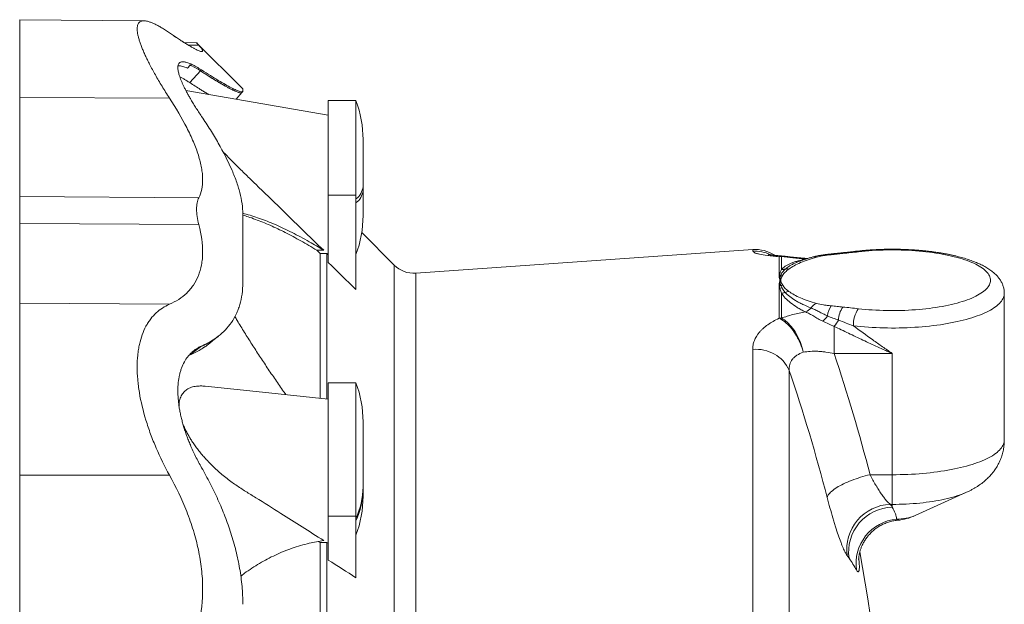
# Model space of a CAD drawing. Header units: millimetres. Extents: x 7 to 413, y 5 to 292.
# Tile 5 of 10: x 133 to 177, y 106 to 132. Entities that reach past the tile are written whole.
import ezdxf

# ---------------------------------------------------------------- set-up
doc = ezdxf.new("R2010")
doc.units = ezdxf.units.MM

msp = doc.modelspace()

# ---------------------------------------------------------------- linework, layer by layer
at = {"color": 7, "linetype": 'Continuous', "lineweight": 15}
for p, q in [((138.524, 132.115), (132.896, 132.164)), ((138.525, 132.115), (138.524, 132.115)), ((140.894, 131.125), (140.336, 131.13)), ((140.526, 131.013), (140.995, 131.009)), ((142.983, 129.034), (140.894, 131.124)), ((140.586, 129.319), (141.077, 129.846)), ((141.119, 129.892), (141.077, 129.846)), ((132.896, 128.655), (139.666, 128.623)), ((142.684, 128.569), (142.936, 128.871)), ((142.684, 128.569), (142.936, 128.871)), ((148.097, 128.508), (146.847, 128.508)), ((146.847, 128.508), (146.847, 124.242)), ((148.097, 128.508), (148.097, 124.242)), ((148.418, 126.744), (148.418, 124.617)), ((146.847, 124.242), (148.097, 124.242)), ((146.847, 124.242), (146.847, 121.193)), ((148.097, 124.242), (148.097, 119.969)), ((148.418, 124.438), (148.418, 124.617)), ((148.418, 123.315), (148.418, 124.438)), ((132.896, 124.182), (140.995, 124.117)), ((132.896, 122.949), (140.995, 122.903)), ((149.829, 121.076), (148.359, 122.546)), ((146.477, 121.601), (146.327, 121.747)), ((146.639, 121.745), (146.327, 121.747)), ((146.477, 121.601), (146.477, 115.057)), ((146.787, 121.601), (146.477, 121.601)), ((146.787, 121.601), (146.787, 115.025)), ((146.847, 121.543), (146.787, 121.601)), ((166.033, 121.778), (150.8, 120.713)), ((166.033, 121.698), (166.033, 121.778)), ((149.829, 121.076), (149.829, 62.41)), ((167.228, 120.612), (167.228, 121.456)), ((167.341, 121.46), (167.341, 120.88)), ((168.028, 121.198), (168.036, 121.202)), ((168.422, 121.349), (168.447, 121.351)), ((168.422, 121.349), (168.437, 121.347)), ((150.8, 120.713), (150.8, 62.773)), ((167.268, 120.426), (167.267, 120.427)), ((167.267, 120.352), (167.268, 120.353)), ((167.268, 120.426), (167.268, 120.427)), ((167.268, 120.352), (167.268, 120.353)), ((167.228, 118.674), (167.228, 120.145)), ((167.341, 119.807), (167.341, 118.678)), ((177.409, 113.167), (177.409, 119.797)), ((132.896, 119.362), (139.666, 119.305)), ((169.718, 117.083), (169.718, 118.309)), ((141.827, 117.826), (141.869, 117.858)), ((140.586, 117.014), (141.077, 117.387)), ((141.119, 117.419), (141.077, 117.388)), ((166.033, 61.708), (166.033, 117.262)), ((172.347, 117.083), (169.718, 117.083)), ((172.347, 117.083), (172.347, 111.603)), ((140.544, 116.994), (140.586, 117.014)), ((167.69, 116.318), (167.69, 62.818)), ((148.097, 115.76), (146.847, 115.76)), ((146.847, 115.76), (146.847, 109.736)), ((148.097, 115.76), (148.097, 109.736)), ((148.418, 113.995), (148.418, 111.056)), ((132.896, 111.585), (139.666, 111.589)), ((171.339, 111.603), (172.347, 111.603)), ((172.347, 111.603), (172.347, 110.265)), ((148.418, 110.945), (148.418, 111.056)), ((148.418, 110.635), (148.418, 110.945)), ((173.38, 109.758), (175.705, 110.814)), ((175.705, 110.814), (175.702, 110.813)), ((172.347, 110.265), (172.257, 110.265)), ((172.347, 110.265), (172.347, 110.139)), ((146.847, 109.736), (148.097, 109.736)), ((146.847, 109.736), (146.847, 107.75)), ((148.097, 109.736), (148.097, 106.952)), ((146.477, 108.542), (146.396, 108.593)), ((146.787, 108.543), (146.477, 108.542)), ((146.477, 108.542), (146.477, 94.555)), ((146.847, 108.506), (146.787, 108.543)), ((146.787, 108.543), (146.787, 94.417))]:
    msp.add_line(p, q, dxfattribs=at)
at = {"color": 7, "linetype": 'Continuous', "lineweight": 15, "flags": 128}
for points in [[(146.847, 127.849), (143.449, 128.436), (140.413, 128.961)], [(170.81, 119.105), (170.965, 119.088), (171.122, 119.073), (171.281, 119.06), (171.441, 119.049), (171.602, 119.039), (171.765, 119.032), (171.928, 119.026), (172.091, 119.022), (172.256, 119.02), (172.42, 119.02), (172.584, 119.022), (172.748, 119.025), (172.911, 119.031), (173.073, 119.038), (173.235, 119.048), (173.395, 119.059), (173.554, 119.072), (173.711, 119.086), (173.866, 119.103), (174.02, 119.121), (174.17, 119.141), (174.319, 119.163), (174.465, 119.186), (174.607, 119.211), (174.747, 119.238), (174.884, 119.266), (175.017, 119.296), (175.146, 119.327), (175.271, 119.36), (175.393, 119.394), (175.51, 119.429), (175.623, 119.466), (175.732, 119.504), (175.835, 119.544), (175.935, 119.584), (176.029, 119.626), (176.118, 119.668), (176.202, 119.712), (176.28, 119.756), (176.354, 119.802), (176.422, 119.848), (176.484, 119.895), (176.54, 119.943), (176.591, 119.991), (176.636, 120.04), (176.675, 120.089), (176.708, 120.139), (176.736, 120.189), (176.757, 120.239), (176.772, 120.29), (176.781, 120.34), (176.784, 120.391), (176.781, 120.442), (176.772, 120.492), (176.757, 120.543), (176.736, 120.593), (176.708, 120.643), (176.675, 120.693), (176.636, 120.742), (176.591, 120.791), (176.54, 120.839), (176.484, 120.887), (176.422, 120.934), (176.354, 120.98), (176.28, 121.026), (176.202, 121.07), (176.118, 121.114), (176.029, 121.156), (175.935, 121.198), (175.835, 121.238), (175.732, 121.278), (175.623, 121.316), (175.51, 121.353), (175.393, 121.388), (175.271, 121.422), (175.146, 121.455), (175.017, 121.486), (174.884, 121.516), (174.747, 121.544), (174.607, 121.571), (174.465, 121.596), (174.319, 121.619), (174.17, 121.641), (174.02, 121.661), (173.866, 121.679), (173.711, 121.696), (173.554, 121.711), (173.395, 121.723), (173.235, 121.735), (173.073, 121.744), (172.911, 121.751), (172.748, 121.757), (172.584, 121.76), (172.42, 121.762), (172.256, 121.762), (172.091, 121.76), (171.928, 121.756), (171.765, 121.75), (171.602, 121.743), (171.441, 121.733), (171.281, 121.722), (171.122, 121.709), (170.965, 121.694), (170.81, 121.677)], [(167.267, 120.352), (167.267, 120.352), (167.267, 120.352), (167.267, 120.352), (167.267, 120.352), (167.267, 120.352), (167.268, 120.352), (167.268, 120.352), (167.268, 120.352)], [(177.409, 119.797), (177.408, 119.77), (177.402, 119.715), (177.39, 119.661), (177.372, 119.607), (177.348, 119.554), (177.317, 119.5), (177.281, 119.447), (177.239, 119.394), (177.191, 119.342), (177.137, 119.291), (177.077, 119.24), (177.012, 119.189), (176.941, 119.14), (176.865, 119.091), (176.783, 119.043), (176.695, 118.996), (176.603, 118.95), (176.505, 118.905), (176.403, 118.861), (176.295, 118.818), (176.183, 118.776), (176.066, 118.735), (175.945, 118.696), (175.819, 118.658), (175.69, 118.622), (175.556, 118.587), (175.418, 118.553), (175.277, 118.521), (175.132, 118.49), (174.984, 118.461), (174.832, 118.434), (174.678, 118.408), (174.521, 118.384), (174.361, 118.361), (174.199, 118.341), (174.034, 118.322), (173.868, 118.305), (173.7, 118.289), (173.53, 118.276), (173.358, 118.264), (173.186, 118.254), (173.012, 118.246), (172.838, 118.24), (172.663, 118.235), (172.487, 118.233), (172.312, 118.232), (172.136, 118.234), (171.961, 118.237), (171.786, 118.242), (171.612, 118.249), (171.439, 118.258), (171.267, 118.268), (171.096, 118.281), (170.927, 118.295), (170.759, 118.311), (170.594, 118.329)], [(168.321, 117.138), (168.295, 117.233), (168.266, 117.328), (168.233, 117.422), (168.196, 117.516), (168.156, 117.608), (168.113, 117.699), (168.067, 117.788), (168.019, 117.875), (167.967, 117.96), (167.914, 118.042), (167.858, 118.12), (167.8, 118.195), (167.74, 118.267), (167.679, 118.334), (167.616, 118.397), (167.553, 118.456), (167.488, 118.51), (167.423, 118.559), (167.358, 118.603), (167.293, 118.641), (167.228, 118.674)], [(167.341, 118.678), (167.406, 118.64), (167.47, 118.596), (167.534, 118.547), (167.597, 118.492), (167.66, 118.433), (167.72, 118.369), (167.78, 118.3), (167.838, 118.227), (167.893, 118.15), (167.947, 118.069), (167.998, 117.986), (168.047, 117.899), (168.092, 117.809), (168.135, 117.717), (168.175, 117.623), (168.211, 117.528), (168.244, 117.431), (168.274, 117.334), (168.299, 117.236), (168.321, 117.138)], [(146.847, 115.016), (143.873, 115.33), (141.288, 115.603)], [(172.347, 111.603), (172.521, 111.604), (172.696, 111.607), (172.87, 111.611), (173.044, 111.618), (173.216, 111.626), (173.388, 111.636), (173.558, 111.648), (173.727, 111.662), (173.894, 111.678), (174.06, 111.695), (174.223, 111.714), (174.384, 111.735), (174.543, 111.758), (174.699, 111.782), (174.853, 111.808), (175.003, 111.836), (175.15, 111.865), (175.294, 111.895), (175.434, 111.928), (175.571, 111.961), (175.704, 111.996), (175.833, 112.033), (175.957, 112.071), (176.078, 112.11), (176.193, 112.15), (176.305, 112.192), (176.411, 112.235), (176.513, 112.279), (176.61, 112.324), (176.702, 112.37), (176.788, 112.417), (176.869, 112.464), (176.945, 112.513), (177.015, 112.562), (177.08, 112.613), (177.139, 112.663), (177.193, 112.715), (177.24, 112.767), (177.282, 112.819), (177.318, 112.872), (177.348, 112.925), (177.372, 112.979), (177.39, 113.033), (177.402, 113.086), (177.408, 113.14), (177.409, 113.167)], [(169.403, 110.576), (169.414, 110.613), (169.431, 110.651), (169.453, 110.689), (169.482, 110.729), (169.516, 110.77), (169.556, 110.811), (169.601, 110.853), (169.652, 110.895), (169.708, 110.937), (169.769, 110.98), (169.834, 111.022), (169.905, 111.065), (169.979, 111.107), (170.058, 111.149), (170.141, 111.19), (170.227, 111.231), (170.317, 111.27), (170.41, 111.309), (170.506, 111.348), (170.604, 111.384), (170.705, 111.42), (170.808, 111.455), (170.912, 111.488), (171.017, 111.519), (171.124, 111.549), (171.231, 111.577), (171.339, 111.603)], [(175.702, 110.813), (175.697, 110.81), (175.605, 110.77), (175.509, 110.732), (175.408, 110.695), (175.302, 110.659), (175.191, 110.624), (175.077, 110.59), (174.958, 110.558), (174.835, 110.528), (174.709, 110.499), (174.579, 110.471), (174.446, 110.445), (174.309, 110.421), (174.17, 110.398), (174.028, 110.377), (173.883, 110.358), (173.736, 110.34), (173.587, 110.325), (173.436, 110.311), (173.284, 110.299), (173.13, 110.288), (172.974, 110.28), (172.818, 110.273), (172.662, 110.268), (172.504, 110.266), (172.347, 110.265)], [(172.538, 109.594), (172.551, 109.573), (172.563, 109.558), (172.574, 109.549), (172.583, 109.546), (172.585, 109.546)], [(170.83, 107.862), (170.832, 107.838), (170.84, 107.759), (170.846, 107.684), (170.851, 107.614), (170.854, 107.55), (170.856, 107.492), (170.857, 107.439), (170.856, 107.391), (170.854, 107.349), (170.851, 107.313), (170.846, 107.283), (170.84, 107.259), (170.832, 107.24), (170.823, 107.227), (170.813, 107.221), (170.802, 107.22), (170.789, 107.225), (170.775, 107.236), (170.76, 107.252), (170.744, 107.275), (170.726, 107.304)]]:
    msp.add_lwpolyline(points, dxfattribs=at)
at = {"color": 7, "linetype": 'Continuous', "lineweight": 15}
for centre, radius, start, end in [((143.418, 126.744), 5, 0, 20.663), ((147.68, 124.685), 0.741, 304.1836, 354.741), ((147.68, 124.506), 0.741, 304.1832, 354.7411), ((143.418, 123.315), 5, 339.337, 0), ((166.147, 120.157), 1.625, 56.9648, 94), ((166.147, 120.073), 1.629, 64.7209, 93.993), ((169.523, 121.499), 0.0755, 39.3451, 92.1016), ((170.048, 121.543), 0.085, 42.9018, 93.1523), ((170.745, 121.612), 0.0919, 45.1475, 93.7482), ((150.713, 121.959), 1.25, 225, 274), ((167.407, 120.783), 0.697, 86.1036, 104.8904), ((167.341, 119.813), 1.647, 89.9993, 93.9458), ((167.471, 120.82), 0.654, 82.4145, 101.4834), ((167.341, 119.857), 1.625, 82.3672, 86.0063), ((168.827, 121.178), 0.275, 69.6011, 104.6132), ((167.374, 121.486), 0.607, 266.8633, 282.3439), ((167.595, 120.361), 0.54, 82.3672, 99.7293), ((167.341, 118.92), 1.695, 93.1247, 93.8304), ((167.221, 121.262), 0.649, 272.4564, 277.2517), ((167.267, 120.427), 0.000262, 265.8424, 282.5657), ((167.3, 119.773), 0.655, 88.9913, 92.8119), ((167.3, 119.774), 0.653, 88.9936, 92.8176), ((167.323, 119.698), 0.657, 91.0142, 94.8308), ((167.323, 119.698), 0.657, 91.004, 94.812), ((167.354, 119.992), 0.627, 86.4816, 94.6818), ((167.342, 118.408), 1.74, 93.0827, 93.7703), ((167.204, 120.807), 0.662, 273.8619, 278.5727), ((167.432, 119.521), 0.643, 93.5154, 101.5805), ((167.289, 120.469), 0.665, 274.4646, 288.8593), ((167.747, 119.287), 0.605, 97.6307, 113.7336), ((169.125, 118.848), 0.537, 112.0522, 147.3774), ((168.183, 119.56), 0.647, 291.684, 319.2345), ((170.338, 118.706), 0.923, 145.0515, 175.521), ((170.966, 118.569), 1.052, 144.4116, 178.9902), ((171.815, 118.406), 1.224, 145.205, 183.6108), ((167.341, 116.863), 1.815, 89.9982, 93.5782), ((168.122, 119.717), 1.6, 312.6468, 324.0677), ((167.97, 119.753), 2.267, 320.45, 329.0599), ((166.201, 115.632), 1.639, 24.7515, 95.8883), ((88.194, 89.992), 85.908, 14.57006, 18.38226), ((88.008, 89.42), 84.099, 14.57031, 18.65336), ((143.418, 113.995), 5, 0, 20.663), ((145.046, 111.065), 3.372, 334.7712, 359.8315), ((145.046, 110.955), 3.372, 334.7712, 359.8315), ((143.418, 110.635), 5, 339.337, 0), ((172.316, 108.232), 2.033, 91.663, 187.7913), ((172.401, 108.109), 2.031, 91.5435, 187.7907), ((166.436, 106.031), 7.198, 34.7972, 36.0234), ((172.723, 107.585), 2.017, 95.2759, 188.0292), ((172.5, 112.028), 2.434, 270.8916, 291.1933), ((172.347, 112.035), 2.5, 275.459, 294.4126), ((80.199, 91.743), 92.148, 341.70633, 10.23918), ((164.607, 103.816), 7.041, 34.7969, 36.0238)]:
    msp.add_arc(centre, radius, start, end, dxfattribs=at)
for points, knots in [([(132.896, 128.655), (132.896, 128.75), (132.896, 128.942), (132.896, 129.221), (132.896, 129.495), (132.896, 129.761), (132.896, 130.018), (132.896, 130.263), (132.896, 130.497), (132.896, 130.719), (132.896, 130.93), (132.896, 131.128), (132.896, 131.312), (132.896, 131.48), (132.896, 131.631), (132.896, 131.764), (132.896, 131.878), (132.896, 131.974), (132.896, 132.05), (132.896, 132.108), (132.896, 132.145), (132.896, 132.164), (132.896, 132.162), (132.896, 132.161)], [0, 0, 0, 0, 0.044651, 0.089994, 0.135997, 0.182623, 0.229832, 0.276722, 0.324085, 0.371874, 0.420038, 0.469514, 0.519263, 0.569225, 0.619336, 0.669531, 0.719746, 0.769914, 0.819972, 0.869855, 0.9195, 0.968846, 1, 1, 1, 1]), ([(139.666, 131.571), (139.604, 131.612), (139.481, 131.695), (139.307, 131.803), (139.142, 131.897), (138.988, 131.976), (138.846, 132.038), (138.727, 132.079), (138.629, 132.103), (138.548, 132.115), (138.476, 132.116), (138.41, 132.106), (138.353, 132.084), (138.304, 132.051), (138.265, 132.005), (138.234, 131.945), (138.213, 131.867), (138.205, 131.77), (138.21, 131.659), (138.227, 131.532), (138.258, 131.392), (138.3, 131.241), (138.353, 131.081), (138.417, 130.914), (138.49, 130.736), (138.573, 130.549), (138.666, 130.354), (138.772, 130.142), (138.893, 129.914), (139.029, 129.669), (139.175, 129.416), (139.33, 129.156), (139.493, 128.893), (139.609, 128.713), (139.666, 128.623)], [0, 0, 0, 0, 0.035786, 0.071679, 0.107614, 0.143533, 0.17939, 0.215151, 0.241748, 0.268372, 0.294994, 0.321588, 0.349191, 0.376829, 0.404465, 0.432066, 0.463555, 0.495156, 0.526815, 0.558476, 0.590081, 0.621573, 0.651161, 0.680827, 0.710538, 0.740256, 0.769938, 0.799539, 0.832872, 0.866282, 0.899741, 0.933211, 0.966648, 1, 1, 1, 1]), ([(140.995, 131.009), (141.02, 130.981), (141.068, 130.925), (141.12, 130.857), (141.152, 130.806), (141.167, 130.77), (141.17, 130.745), (141.162, 130.729), (141.141, 130.721), (141.104, 130.724), (141.045, 130.74), (140.969, 130.771), (140.876, 130.816), (140.765, 130.874), (140.641, 130.944), (140.505, 131.024), (140.361, 131.113), (140.204, 131.213), (140.035, 131.322), (139.856, 131.441), (139.73, 131.527), (139.666, 131.571)], [0, 0, 0, 0, 0.055385, 0.110811, 0.166192, 0.208976, 0.251803, 0.294629, 0.337414, 0.392799, 0.448229, 0.503619, 0.560507, 0.617436, 0.674331, 0.728172, 0.782042, 0.835888, 0.890583, 0.945301, 1, 1, 1, 1]), ([(140.336, 131.13), (140.292, 131.157), (140.196, 131.218), (140.035, 131.323), (139.856, 131.441), (139.73, 131.527), (139.666, 131.571)], [0, 0, 0, 0, 0.218494, 0.478953, 0.739519, 1, 1, 1, 1]), ([(140.995, 131.009), (140.983, 131.022), (140.959, 131.05), (140.932, 131.08), (140.911, 131.104), (140.898, 131.119), (140.893, 131.125), (140.894, 131.124), (140.894, 131.124)], [0, 0, 0, 0, 0.188685, 0.377508, 0.566184, 0.760341, 0.954659, 1, 1, 1, 1]), ([(140.047, 130.002), (140.047, 130.052), (140.054, 130.095), (140.079, 130.166), (140.098, 130.194), (140.135, 130.226), (140.149, 130.235), (140.18, 130.249), (140.197, 130.254), (140.251, 130.265), (140.293, 130.265), (140.387, 130.252), (140.439, 130.239), (140.525, 130.21), (140.554, 130.198), (140.616, 130.173), (140.648, 130.159), (140.812, 130.08), (140.959, 129.996), (141.119, 129.892)], [0, 0, 0, 0, 0.125, 0.125, 0.25, 0.25, 0.3125, 0.3125, 0.375, 0.375, 0.5, 0.5, 0.625, 0.625, 0.6875, 0.6875, 0.75, 0.75, 1, 1, 1, 1]), ([(140.047, 130.002), (140.048, 129.978), (140.05, 129.93), (140.063, 129.846), (140.083, 129.754), (140.112, 129.653), (140.149, 129.543), (140.194, 129.426), (140.247, 129.303), (140.305, 129.176), (140.371, 129.041), (140.444, 128.9), (140.524, 128.753), (140.617, 128.59), (140.724, 128.408), (140.847, 128.208), (140.979, 128.003), (141.072, 127.863), (141.119, 127.792)], [0, 0, 0, 0, 0.057943, 0.115934, 0.173884, 0.233481, 0.293126, 0.352728, 0.410626, 0.468563, 0.526465, 0.585667, 0.644906, 0.704113, 0.777663, 0.851218, 0.925607, 1, 1, 1, 1]), ([(140.054, 130.077), (140.069, 130.079), (140.104, 130.083), (140.173, 130.077), (140.26, 130.058), (140.363, 130.024), (140.44, 129.99), (140.478, 129.973)], [0, 0, 0, 0, 0.150058, 0.331246, 0.554546, 0.777612, 1, 1, 1, 1]), ([(140.597, 130.117), (140.596, 130.114), (140.593, 130.106), (140.581, 130.086), (140.561, 130.062), (140.526, 130.023), (140.498, 129.994), (140.478, 129.973)], [0, 0, 0, 0, 0.0548227, 0.2040579, 0.3831113, 0.5629458, 1, 1, 1, 1]), ([(141.077, 129.846), (140.936, 129.937), (140.787, 130.025), (140.654, 130.09), (140.624, 130.104), (140.611, 130.111), (140.597, 130.117)], [0.7236659, 0.7236659, 0.7236659, 0.7236659, 0.9436659, 0.9736659, 0.9736659, 1, 1, 1, 1]), ([(140.139, 129.577), (140.155, 129.569), (140.21, 129.544), (140.314, 129.486), (140.446, 129.408), (140.539, 129.348), (140.586, 129.319)], [0, 0, 0, 0, 0.126791, 0.415711, 0.707838, 1, 1, 1, 1]), ([(142.933, 128.873), (142.93, 128.87), (142.924, 128.863), (142.904, 128.859), (142.872, 128.859), (142.826, 128.868), (142.763, 128.888), (142.687, 128.917), (142.599, 128.956), (142.5, 129.003), (142.389, 129.06), (142.267, 129.124), (142.133, 129.199), (141.984, 129.284), (141.822, 129.38), (141.65, 129.484), (141.468, 129.597), (141.277, 129.717), (141.143, 129.803), (141.077, 129.846)], [0, 0, 0, 0, 0.030639, 0.078158, 0.125677, 0.185856, 0.246034, 0.306667, 0.3673, 0.427464, 0.487629, 0.548148, 0.608667, 0.673524, 0.738405, 0.803266, 0.868836, 0.934425, 1, 1, 1, 1]), ([(141.077, 129.846), (141.145, 129.802), (141.281, 129.714), (141.476, 129.592), (141.662, 129.476), (141.839, 129.37), (142.004, 129.272), (142.156, 129.185), (142.296, 129.108), (142.424, 129.04), (142.541, 128.982), (142.645, 128.934), (142.735, 128.897), (142.81, 128.871), (142.869, 128.857), (142.911, 128.857), (142.934, 128.863), (142.937, 128.874), (142.937, 128.876)], [0, 0, 0, 0, 0.065941, 0.131816, 0.197704, 0.263645, 0.32943, 0.393749, 0.457866, 0.521879, 0.585889, 0.651323, 0.717016, 0.783123, 0.84928, 0.915282, 0.98129, 1, 1, 1, 1]), ([(141.119, 129.892), (141.256, 129.803), (141.389, 129.718), (141.642, 129.56), (141.762, 129.487), (142.104, 129.282), (142.302, 129.172), (142.548, 129.045), (142.622, 129.01), (142.718, 128.968), (142.748, 128.956), (142.802, 128.935), (142.827, 128.927), (142.938, 128.895), (142.983, 128.901), (142.983, 128.941)], [0, 0, 0, 0, 0.125, 0.125, 0.25, 0.25, 0.5, 0.5, 0.625, 0.625, 0.6875, 0.6875, 0.75, 0.75, 1, 1, 1, 1]), ([(140.586, 129.319), (140.668, 129.266), (140.831, 129.161), (141.038, 129.029), (141.212, 128.921), (141.338, 128.844), (141.41, 128.8), (141.437, 128.784)], [0, 0, 0, 0, 0.2671695, 0.5343221, 0.7133601, 0.8924298, 1, 1, 1, 1]), ([(132.896, 124.182), (132.896, 124.408), (132.896, 124.677), (132.896, 125.293), (132.896, 125.64), (132.896, 126.403), (132.896, 126.818), (132.896, 127.702), (132.896, 128.17), (132.896, 128.655)], [0, 0, 0, 0, 0.25, 0.25, 0.5, 0.5, 0.75, 0.75, 1, 1, 1, 1]), ([(142.933, 128.872), (142.941, 128.88), (142.955, 128.896), (142.97, 128.912), (142.977, 128.92)], [0, 0, 0, 0, 0.49981, 1, 1, 1, 1]), ([(142.937, 128.876), (142.943, 128.883), (142.957, 128.897), (142.97, 128.912), (142.977, 128.92)], [0, 0, 0, 0, 0.4510972, 1, 1, 1, 1]), ([(142.983, 129.033), (142.983, 129.033), (142.983, 129.034), (142.983, 129.02), (142.983, 128.991), (142.983, 128.958), (142.983, 128.941)], [0, 0, 0, 0, 0.1190478, 0.4128092, 0.706481, 1, 1, 1, 1]), ([(140.995, 124.117), (141.113, 124.354), (141.172, 124.634), (141.167, 125.038), (141.162, 125.122), (141.145, 125.295), (141.132, 125.384), (141.083, 125.657), (141.035, 125.846), (140.912, 126.237), (140.836, 126.439), (140.704, 126.751), (140.656, 126.857), (140.556, 127.072), (140.503, 127.179), (140.224, 127.722), (139.961, 128.168), (139.666, 128.623)], [0, 0, 0, 0, 0.25, 0.25, 0.3125, 0.3125, 0.375, 0.375, 0.5, 0.5, 0.625, 0.625, 0.6875, 0.6875, 0.75, 0.75, 1, 1, 1, 1]), ([(141.119, 127.792), (141.256, 127.588), (141.389, 127.385), (141.642, 126.981), (141.762, 126.781), (142.104, 126.184), (142.302, 125.799), (142.548, 125.24), (142.622, 125.057), (142.718, 124.788), (142.748, 124.699), (142.802, 124.523), (142.827, 124.435), (142.938, 124.005), (142.983, 123.685), (142.983, 123.389)], [0, 0, 0, 0, 0.125, 0.125, 0.25, 0.25, 0.5, 0.5, 0.625, 0.625, 0.6875, 0.6875, 0.75, 0.75, 1, 1, 1, 1]), ([(146.639, 121.745), (145.994, 122.372), (144.971, 123.365), (143.873, 124.433), (143.345, 124.945), (143.118, 125.164), (142.892, 125.384), (142.666, 125.606), (142.439, 125.834), (142.245, 126.033), (142.128, 126.158), (142.086, 126.202)], [0, 0, 0, 0, 0.424407, 0.672476, 0.722125, 0.7718, 0.821457, 0.871074, 0.920674, 0.97158, 1, 1, 1, 1]), ([(132.896, 124.182), (132.896, 124.043), (132.896, 123.868), (132.896, 123.452), (132.896, 123.212), (132.896, 122.949)], [0, 0, 0, 0, 0.5, 0.5, 1, 1, 1, 1]), ([(140.995, 122.903), (140.962, 123.033), (140.936, 123.156), (140.902, 123.389), (140.893, 123.499), (140.893, 123.653), (140.895, 123.703), (140.904, 123.798), (140.91, 123.843), (140.936, 123.972), (140.962, 124.049), (140.995, 124.117)], [0, 0, 0, 0, 0.25, 0.25, 0.5, 0.5, 0.625, 0.625, 0.75, 0.75, 1, 1, 1, 1]), ([(142.982, 123.416), (143.008, 123.411), (143.143, 123.379), (143.395, 123.304), (143.738, 123.192), (144.092, 123.059), (144.456, 122.908), (144.829, 122.738), (145.209, 122.552), (145.595, 122.351), (145.962, 122.147), (146.31, 121.945), (146.529, 121.812), (146.639, 121.745)], [0, 0, 0, 0, 0.022946, 0.122521, 0.222074, 0.321543, 0.423703, 0.525937, 0.6282, 0.730443, 0.832612, 0.916282, 1, 1, 1, 1]), ([(146.327, 121.747), (146.206, 121.82), (145.964, 121.967), (145.606, 122.173), (145.252, 122.368), (144.903, 122.55), (144.559, 122.719), (144.22, 122.875), (143.885, 123.017), (143.551, 123.147), (143.25, 123.253), (143.061, 123.309), (142.983, 123.332)], [0, 0, 0, 0, 0.102051, 0.204138, 0.306223, 0.408271, 0.510349, 0.612468, 0.714584, 0.816658, 0.924188, 1, 1, 1, 1]), ([(132.896, 122.949), (132.896, 122.519), (132.896, 122.111), (132.896, 121.36), (132.896, 121.016), (132.896, 120.404), (132.896, 120.137), (132.896, 119.686), (132.896, 119.502), (132.896, 119.362)], [0, 0, 0, 0, 0.25, 0.25, 0.5, 0.5, 0.75, 0.75, 1, 1, 1, 1]), ([(140.995, 122.903), (141.113, 122.449), (141.172, 122.028), (141.167, 121.542), (141.162, 121.447), (141.145, 121.261), (141.132, 121.17), (141.083, 120.907), (141.035, 120.744), (140.912, 120.44), (140.836, 120.3), (140.704, 120.105), (140.656, 120.043), (140.556, 119.924), (140.503, 119.868), (140.224, 119.601), (139.961, 119.434), (139.666, 119.305)], [0, 0, 0, 0, 0.25, 0.25, 0.3125, 0.3125, 0.375, 0.375, 0.5, 0.5, 0.625, 0.625, 0.6875, 0.6875, 0.75, 0.75, 1, 1, 1, 1]), ([(167.228, 121.456), (167.131, 121.464), (167.041, 121.472), (166.912, 121.486), (166.87, 121.49), (166.79, 121.5), (166.75, 121.505), (166.563, 121.53), (166.438, 121.551), (166.312, 121.578), (166.288, 121.584), (166.244, 121.595), (166.223, 121.6), (166.165, 121.617), (166.134, 121.627), (166.058, 121.659), (166.033, 121.679), (166.033, 121.698)], [0, 0, 0, 0, 0.125, 0.125, 0.1875, 0.1875, 0.25, 0.25, 0.5, 0.5, 0.5625, 0.5625, 0.625, 0.625, 0.75, 0.75, 1, 1, 1, 1]), ([(167.454, 121.478), (167.426, 121.48), (167.369, 121.484), (167.288, 121.491), (167.21, 121.498), (167.138, 121.506), (167.07, 121.513), (167.009, 121.52), (166.953, 121.528), (166.903, 121.535), (166.86, 121.541), (166.822, 121.547), (166.792, 121.553), (166.769, 121.557), (166.753, 121.561), (166.742, 121.563), (166.737, 121.564), (166.736, 121.564), (166.736, 121.565)], [0, 0, 0, 0, 0.070343, 0.143456, 0.215997, 0.28784, 0.358845, 0.42885, 0.497676, 0.565118, 0.630958, 0.694959, 0.756876, 0.816474, 0.867705, 0.916487, 0.962806, 1, 1, 1, 1]), ([(169.52, 121.575), (169.489, 121.572), (169.419, 121.565), (169.318, 121.552), (169.213, 121.538), (169.114, 121.522), (169.015, 121.504), (168.92, 121.484), (168.834, 121.464), (168.781, 121.45), (168.759, 121.444)], [0, 0, 0, 0, 0.1159241, 0.2564821, 0.3795729, 0.512595, 0.640864, 0.7711033, 0.90347, 1, 1, 1, 1]), ([(169.581, 121.547), (169.521, 121.541), (169.461, 121.535), (169.345, 121.52), (169.288, 121.512), (169.178, 121.494), (169.125, 121.483), (169.021, 121.461), (168.971, 121.449), (168.923, 121.436)], [0, 0, 0, 0, 0.25, 0.25, 0.5, 0.5, 0.75, 0.75, 1, 1, 1, 1]), ([(170.044, 121.628), (170.024, 121.626), (169.929, 121.616), (169.755, 121.598), (169.599, 121.583), (169.52, 121.575)], [0, 0, 0, 0, 0.111303, 0.547963, 1, 1, 1, 1]), ([(170.111, 121.601), (170.023, 121.591), (169.935, 121.582), (169.758, 121.564), (169.67, 121.556), (169.581, 121.547)], [0, 0, 0, 0, 0.5, 0.5, 1, 1, 1, 1]), ([(170.739, 121.704), (170.671, 121.696), (170.507, 121.678), (170.275, 121.653), (170.111, 121.635), (170.044, 121.628)], [0, 0, 0, 0, 0.295469, 0.710701, 1, 1, 1, 1]), ([(177.409, 119.796), (177.409, 119.802), (177.41, 119.834), (177.406, 119.89), (177.397, 119.965), (177.382, 120.038), (177.362, 120.111), (177.337, 120.183), (177.308, 120.253), (177.273, 120.323), (177.233, 120.391), (177.188, 120.458), (177.138, 120.523), (177.082, 120.588), (177.02, 120.653), (176.952, 120.716), (176.878, 120.778), (176.798, 120.84), (176.711, 120.9), (176.619, 120.958), (176.522, 121.014), (176.42, 121.068), (176.313, 121.12), (176.203, 121.169), (176.09, 121.216), (175.974, 121.261), (175.854, 121.304), (175.731, 121.344), (175.606, 121.383), (175.477, 121.42), (175.346, 121.455), (175.212, 121.488), (175.075, 121.52), (174.936, 121.55), (174.794, 121.578), (174.651, 121.604), (174.504, 121.629), (174.356, 121.652), (174.206, 121.673), (174.054, 121.693), (173.901, 121.71), (173.746, 121.726), (173.589, 121.741), (173.431, 121.753), (173.273, 121.764), (173.113, 121.773), (172.953, 121.781), (172.791, 121.787), (172.63, 121.791), (172.468, 121.793), (172.306, 121.793), (172.144, 121.792), (171.983, 121.789), (171.822, 121.784), (171.661, 121.777), (171.501, 121.769), (171.342, 121.759), (171.184, 121.747), (171.027, 121.734), (170.878, 121.719), (170.783, 121.709), (170.739, 121.704)], [0, 0, 0, 0, 0.003089, 0.016194, 0.029285, 0.042414, 0.055638, 0.069016, 0.082612, 0.096492, 0.110726, 0.125387, 0.140547, 0.156276, 0.172629, 0.189637, 0.207293, 0.225541, 0.244273, 0.263347, 0.282613, 0.301931, 0.32119, 0.340338, 0.359351, 0.378224, 0.396957, 0.415561, 0.434043, 0.452417, 0.470693, 0.488881, 0.50699, 0.52503, 0.543008, 0.56093, 0.578804, 0.596634, 0.614427, 0.632185, 0.649914, 0.667616, 0.685296, 0.702956, 0.7206, 0.73823, 0.755848, 0.773457, 0.791059, 0.808656, 0.826251, 0.843845, 0.861441, 0.87904, 0.896644, 0.914256, 0.931877, 0.94951, 0.967159, 0.984824, 1, 1, 1, 1]), ([(168.422, 121.349), (168.222, 121.362), (168.033, 121.379), (167.672, 121.417), (167.502, 121.438), (167.341, 121.46)], [0, 0, 0, 0, 0.5, 0.5, 1, 1, 1, 1]), ([(167.341, 120.88), (167.384, 120.93), (167.439, 120.978), (167.573, 121.067), (167.652, 121.109), (167.789, 121.167), (167.838, 121.186), (167.941, 121.223), (167.994, 121.24), (168.164, 121.29), (168.288, 121.321), (168.422, 121.349)], [0, 0, 0, 0, 0.25, 0.25, 0.5, 0.5, 0.625, 0.625, 0.75, 0.75, 1, 1, 1, 1]), ([(167.504, 120.893), (167.529, 120.915), (167.58, 120.958), (167.676, 121.024), (167.793, 121.092), (167.913, 121.152), (167.997, 121.186), (168.028, 121.198)], [0, 0, 0, 0, 0.193734, 0.387948, 0.624459, 0.861192, 1, 1, 1, 1]), ([(168.518, 121.374), (168.494, 121.375), (168.429, 121.38), (168.327, 121.387), (168.21, 121.397), (168.096, 121.407), (167.985, 121.418), (167.877, 121.429), (167.773, 121.441), (167.674, 121.453), (167.602, 121.462), (167.564, 121.467), (167.557, 121.468)], [0, 0, 0, 0, 0.068041, 0.181881, 0.296523, 0.410844, 0.524816, 0.638312, 0.751206, 0.863371, 0.974679, 1, 1, 1, 1]), ([(168.923, 121.436), (168.651, 121.361), (168.41, 121.279), (168.095, 121.143), (167.997, 121.096), (167.819, 120.998), (167.738, 120.948), (167.667, 120.896)], [0, 0, 0, 0, 0.5, 0.5, 0.75, 0.75, 1, 1, 1, 1]), ([(168.758, 121.444), (168.714, 121.432), (168.625, 121.407), (168.496, 121.368), (168.368, 121.326), (168.244, 121.283), (168.133, 121.242), (168.065, 121.214), (168.036, 121.203)], [0, 0, 0, 0, 0.169399, 0.342997, 0.517161, 0.692046, 0.86781, 1, 1, 1, 1]), ([(167.248, 120.613), (167.253, 120.66), (167.264, 120.706), (167.295, 120.795), (167.316, 120.839), (167.341, 120.88)], [0, 0, 0, 0, 0.5, 0.5, 1, 1, 1, 1]), ([(167.303, 120.618), (167.321, 120.666), (167.348, 120.713), (167.415, 120.805), (167.456, 120.85), (167.504, 120.893)], [0, 0, 0, 0, 0.5, 0.5, 1, 1, 1, 1]), ([(167.667, 120.896), (167.606, 120.851), (167.552, 120.806), (167.461, 120.713), (167.423, 120.666), (167.392, 120.618)], [0, 0, 0, 0, 0.5, 0.5, 1, 1, 1, 1]), ([(141.119, 117.419), (141.256, 117.48), (141.389, 117.547), (141.642, 117.694), (141.762, 117.775), (142.104, 118.042), (142.302, 118.248), (142.548, 118.602), (142.622, 118.728), (142.718, 118.93), (142.748, 118.999), (142.802, 119.141), (142.827, 119.215), (142.938, 119.594), (142.983, 119.925), (142.983, 120.284)], [0, 0, 0, 0, 0.125, 0.125, 0.25, 0.25, 0.5, 0.5, 0.625, 0.625, 0.6875, 0.6875, 0.75, 0.75, 1, 1, 1, 1]), ([(167.267, 120.427), (167.263, 120.443), (167.259, 120.458), (167.253, 120.49), (167.25, 120.505), (167.245, 120.552), (167.245, 120.583), (167.248, 120.613)], [0, 0, 0, 0, 0.25, 0.25, 0.5, 0.5, 1, 1, 1, 1]), ([(167.248, 120.146), (167.245, 120.181), (167.245, 120.216), (167.25, 120.267), (167.253, 120.285), (167.259, 120.319), (167.263, 120.335), (167.267, 120.352)], [0, 0, 0, 0, 0.5, 0.5, 0.75, 0.75, 1, 1, 1, 1]), ([(167.268, 120.427), (167.268, 120.459), (167.27, 120.491), (167.281, 120.555), (167.29, 120.586), (167.303, 120.618)], [0, 0, 0, 0, 0.5, 0.5, 1, 1, 1, 1]), ([(167.303, 120.152), (167.29, 120.185), (167.281, 120.219), (167.27, 120.286), (167.268, 120.319), (167.268, 120.352)], [0, 0, 0, 0, 0.5, 0.5, 1, 1, 1, 1]), ([(167.392, 120.618), (167.372, 120.587), (167.355, 120.555), (167.328, 120.492), (167.317, 120.46), (167.311, 120.428)], [0, 0, 0, 0, 0.5, 0.5, 1, 1, 1, 1]), ([(167.311, 120.355), (167.317, 120.322), (167.328, 120.29), (167.355, 120.227), (167.372, 120.195), (167.392, 120.164)], [0, 0, 0, 0, 0.5, 0.5, 1, 1, 1, 1]), ([(167.341, 119.807), (167.316, 119.866), (167.295, 119.923), (167.264, 120.036), (167.253, 120.091), (167.248, 120.146)], [0, 0, 0, 0, 0.5, 0.5, 1, 1, 1, 1]), ([(168.422, 118.959), (168.355, 118.992), (168.29, 119.025), (168.166, 119.093), (168.107, 119.127), (167.938, 119.23), (167.836, 119.301), (167.655, 119.443), (167.575, 119.516), (167.439, 119.662), (167.384, 119.734), (167.341, 119.807)], [0, 0, 0, 0, 0.125, 0.125, 0.25, 0.25, 0.5, 0.5, 0.75, 0.75, 1, 1, 1, 1]), ([(168.673, 119.138), (168.538, 119.19), (168.412, 119.244), (168.236, 119.329), (168.18, 119.357), (168.072, 119.415), (168.02, 119.445), (167.774, 119.593), (167.619, 119.715), (167.504, 119.84)], [0, 0, 0, 0, 0.25, 0.25, 0.375, 0.375, 0.5, 0.5, 1, 1, 1, 1]), ([(167.667, 119.886), (167.809, 119.782), (167.986, 119.686), (168.301, 119.55), (168.414, 119.507), (168.658, 119.423), (168.787, 119.384), (168.923, 119.346)], [0, 0, 0, 0, 0.5, 0.5, 0.75, 0.75, 1, 1, 1, 1]), ([(132.896, 111.585), (132.896, 111.985), (132.896, 112.398), (132.896, 113.238), (132.896, 113.664), (132.896, 114.51), (132.896, 114.93), (132.896, 115.74), (132.896, 116.131), (132.896, 116.864), (132.896, 117.206), (132.896, 117.827), (132.896, 118.105), (132.896, 118.589), (132.896, 118.794), (132.896, 119.132), (132.896, 119.264), (132.896, 119.362)], [0, 0, 0, 0, 0.125, 0.125, 0.25, 0.25, 0.375, 0.375, 0.5, 0.5, 0.625, 0.625, 0.75, 0.75, 0.875, 0.875, 1, 1, 1, 1]), ([(139.666, 119.305), (139.446, 119.209), (139.246, 119.08), (138.979, 118.834), (138.896, 118.743), (138.779, 118.591), (138.742, 118.538), (138.67, 118.427), (138.636, 118.37), (138.476, 118.072), (138.377, 117.8), (138.293, 117.417), (138.278, 117.338), (138.252, 117.175), (138.241, 117.091), (138.215, 116.834), (138.207, 116.657), (138.206, 116.292), (138.215, 116.104), (138.24, 115.814), (138.25, 115.715), (138.276, 115.516), (138.29, 115.415), (138.375, 114.904), (138.475, 114.49), (138.635, 113.965), (138.669, 113.86), (138.74, 113.649), (138.777, 113.542), (138.894, 113.226), (138.978, 113.017), (139.246, 112.395), (139.446, 111.988), (139.666, 111.589)], [0, 0, 0, 0, 0.125, 0.125, 0.1875, 0.1875, 0.21875, 0.21875, 0.25, 0.25, 0.375, 0.375, 0.40625, 0.40625, 0.4375, 0.4375, 0.5, 0.5, 0.5625, 0.5625, 0.59375, 0.59375, 0.625, 0.625, 0.75, 0.75, 0.78125, 0.78125, 0.8125, 0.8125, 0.875, 0.875, 1, 1, 1, 1]), ([(168.923, 119.346), (169.019, 119.32), (169.122, 119.298), (169.287, 119.27), (169.344, 119.262), (169.46, 119.247), (169.521, 119.241), (169.581, 119.235)], [0, 0, 0, 0, 0.5, 0.5, 0.75, 0.75, 1, 1, 1, 1]), ([(167.341, 118.678), (167.501, 118.74), (167.672, 118.794), (167.945, 118.865), (168.038, 118.887), (168.228, 118.926), (168.324, 118.944), (168.422, 118.959)], [0, 0, 0, 0, 0.5, 0.5, 0.75, 0.75, 1, 1, 1, 1]), ([(169.206, 118.54), (169.132, 118.575), (169.06, 118.613), (168.923, 118.689), (168.857, 118.728), (168.73, 118.804), (168.668, 118.84), (168.545, 118.906), (168.484, 118.935), (168.422, 118.959)], [0, 0, 0, 0, 0.25, 0.25, 0.5, 0.5, 0.75, 0.75, 1, 1, 1, 1]), ([(169.418, 118.778), (169.347, 118.81), (169.279, 118.843), (169.149, 118.909), (169.086, 118.942), (168.964, 119.005), (168.904, 119.035), (168.787, 119.09), (168.729, 119.115), (168.673, 119.138)], [0, 0, 0, 0, 0.25, 0.25, 0.5, 0.5, 0.75, 0.75, 1, 1, 1, 1]), ([(169.581, 119.235), (169.67, 119.226), (169.758, 119.218), (169.935, 119.2), (170.023, 119.191), (170.111, 119.181)], [0, 0, 0, 0, 0.5, 0.5, 1, 1, 1, 1]), ([(142.624, 118.746), (142.659, 118.688), (142.801, 118.451), (143.057, 118.035), (143.394, 117.501), (143.738, 116.968), (144.092, 116.434), (144.456, 115.9), (144.738, 115.493), (144.9, 115.267), (144.935, 115.218)], [0, 0, 0, 0, 0.048808, 0.1988941, 0.3490317, 0.4991358, 0.6491129, 0.8031499, 0.9572968, 1, 1, 1, 1]), ([(166.033, 117.262), (166.033, 117.33), (166.04, 117.398), (166.065, 117.532), (166.084, 117.599), (166.161, 117.795), (166.237, 117.921), (166.364, 118.071), (166.391, 118.101), (166.448, 118.16), (166.479, 118.189), (166.574, 118.275), (166.643, 118.33), (166.866, 118.488), (167.035, 118.585), (167.228, 118.674)], [0, 0, 0, 0, 0.125, 0.125, 0.25, 0.25, 0.5, 0.5, 0.5625, 0.5625, 0.625, 0.625, 0.75, 0.75, 1, 1, 1, 1]), ([(169.718, 118.309), (169.933, 118.206), (170.149, 118.101), (170.583, 117.893), (170.801, 117.789), (171.13, 117.634), (171.24, 117.582), (171.46, 117.48), (171.571, 117.429), (171.792, 117.328), (171.903, 117.278), (172.069, 117.204), (172.125, 117.18), (172.208, 117.143), (172.236, 117.131), (172.291, 117.107), (172.319, 117.095), (172.347, 117.083)], [0, 0, 0, 0, 0.25, 0.25, 0.5, 0.5, 0.625, 0.625, 0.75, 0.75, 0.875, 0.875, 0.9375, 0.9375, 0.96875, 0.96875, 1, 1, 1, 1]), ([(170.594, 118.329), (170.88, 118.119), (171.169, 117.907), (171.609, 117.593), (171.757, 117.489), (171.978, 117.335), (172.052, 117.284), (172.162, 117.208), (172.218, 117.17), (172.273, 117.133), (172.31, 117.108), (172.328, 117.095), (172.347, 117.083)], [0, 0, 0, 0, 0.5, 0.5, 0.75, 0.75, 0.875, 0.875, 0.9375, 0.96875, 0.96875, 1, 1, 1, 1]), ([(140.586, 117.014), (140.668, 117.051), (140.831, 117.125), (141.038, 117.237), (141.212, 117.345), (141.347, 117.437), (141.428, 117.502), (141.465, 117.531)], [0, 0, 0, 0, 0.257892, 0.515767, 0.688588, 0.861439, 1, 1, 1, 1]), ([(141.077, 117.387), (141.145, 117.418), (141.281, 117.481), (141.476, 117.587), (141.661, 117.704), (141.788, 117.791), (141.85, 117.843), (141.856, 117.848)], [0, 0, 0, 0, 0.24326, 0.486278, 0.729343, 0.972602, 1, 1, 1, 1]), ([(141.827, 117.827), (141.825, 117.825), (141.769, 117.778), (141.649, 117.697), (141.468, 117.583), (141.277, 117.479), (141.143, 117.418), (141.077, 117.388)], [0, 0, 0, 0, 0.010202, 0.255616, 0.503715, 0.751885, 1, 1, 1, 1]), ([(141.465, 117.531), (141.467, 117.532), (141.479, 117.542), (141.501, 117.559), (141.53, 117.584), (141.561, 117.609), (141.594, 117.635), (141.63, 117.664), (141.668, 117.695), (141.711, 117.73), (141.759, 117.768), (141.816, 117.815), (141.858, 117.849), (141.881, 117.867)], [0, 0, 0, 0, 0.015554, 0.086325, 0.15737, 0.231807, 0.309641, 0.389811, 0.489693, 0.588319, 0.69776, 0.83494, 1, 1, 1, 1]), ([(140.047, 115.388), (140.047, 115.52), (140.054, 115.646), (140.079, 115.887), (140.098, 116.002), (140.135, 116.167), (140.149, 116.221), (140.18, 116.325), (140.197, 116.376), (140.251, 116.524), (140.293, 116.616), (140.387, 116.786), (140.439, 116.865), (140.525, 116.973), (140.554, 117.008), (140.616, 117.074), (140.648, 117.106), (140.812, 117.255), (140.959, 117.349), (141.119, 117.419)], [0, 0, 0, 0, 0.125, 0.125, 0.25, 0.25, 0.3125, 0.3125, 0.375, 0.375, 0.5, 0.5, 0.625, 0.625, 0.6875, 0.6875, 0.75, 0.75, 1, 1, 1, 1]), ([(140.803, 117.235), (140.844, 117.262), (140.931, 117.32), (141.026, 117.364), (141.077, 117.388)], [0, 0, 0, 0, 0.466763, 1, 1, 1, 1]), ([(168.321, 117.138), (168.213, 117.101), (168.117, 117.056), (167.992, 116.975), (167.953, 116.946), (167.883, 116.882), (167.852, 116.849), (167.771, 116.743), (167.733, 116.666), (167.7, 116.541), (167.692, 116.497), (167.685, 116.409), (167.686, 116.364), (167.69, 116.318)], [0, 0, 0, 0, 0.25, 0.25, 0.375, 0.375, 0.5, 0.5, 0.75, 0.75, 0.875, 0.875, 1, 1, 1, 1]), ([(169.718, 117.083), (169.594, 117.109), (169.471, 117.13), (169.286, 117.154), (169.225, 117.161), (169.104, 117.173), (169.044, 117.177), (168.867, 117.185), (168.751, 117.186), (168.526, 117.172), (168.42, 117.159), (168.321, 117.138)], [0, 0, 0, 0, 0.25, 0.25, 0.375, 0.375, 0.5, 0.5, 0.75, 0.75, 1, 1, 1, 1]), ([(140.047, 115.388), (140.048, 115.327), (140.05, 115.205), (140.063, 115.015), (140.083, 114.819), (140.112, 114.617), (140.149, 114.411), (140.194, 114.203), (140.247, 113.996), (140.305, 113.79), (140.371, 113.581), (140.444, 113.371), (140.524, 113.16), (140.617, 112.932), (140.724, 112.689), (140.847, 112.431), (140.979, 112.175), (141.072, 112.007), (141.119, 111.923)], [0, 0, 0, 0, 0.0579433, 0.1159348, 0.1738841, 0.2334814, 0.2931266, 0.3527289, 0.4106267, 0.4685635, 0.5264658, 0.5856677, 0.6449061, 0.7041134, 0.7776642, 0.8512176, 0.9256076, 1, 1, 1, 1]), ([(140.099, 114.715), (140.1, 114.751), (140.103, 114.833), (140.121, 114.95), (140.152, 115.065), (140.195, 115.167), (140.248, 115.257), (140.31, 115.335), (140.38, 115.402), (140.461, 115.462), (140.554, 115.514), (140.659, 115.556), (140.771, 115.586), (140.887, 115.605), (141.021, 115.615), (141.155, 115.616), (141.25, 115.605), (141.288, 115.602)], [0, 0, 0, 0, 0.04977, 0.111066, 0.172559, 0.233897, 0.294593, 0.355505, 0.416481, 0.477265, 0.549302, 0.621545, 0.693933, 0.766318, 0.838474, 0.936606, 1, 1, 1, 1]), ([(146.639, 108.637), (145.994, 109.042), (144.971, 109.685), (143.873, 110.378), (143.345, 110.708), (143.118, 110.847), (142.892, 110.991), (142.666, 111.14), (142.439, 111.3), (142.212, 111.473), (141.985, 111.661), (141.761, 111.86), (141.541, 112.072), (141.347, 112.275), (141.179, 112.464), (141.036, 112.637), (140.896, 112.817), (140.771, 112.991), (140.659, 113.159), (140.561, 113.319), (140.468, 113.482), (140.383, 113.649), (140.317, 113.791), (140.285, 113.876), (140.274, 113.905)], [0, 0, 0, 0, 0.287052, 0.454837, 0.488418, 0.522016, 0.555602, 0.589161, 0.622709, 0.657139, 0.691652, 0.726172, 0.760646, 0.795045, 0.819292, 0.843577, 0.867847, 0.892076, 0.911662, 0.931327, 0.950994, 0.970609, 0.990153, 1, 1, 1, 1]), ([(175.701, 110.812), (175.703, 110.813), (175.753, 110.835), (175.843, 110.879), (175.968, 110.944), (176.082, 111.009), (176.19, 111.075), (176.291, 111.143), (176.387, 111.213), (176.479, 111.284), (176.565, 111.358), (176.647, 111.434), (176.725, 111.512), (176.802, 111.595), (176.877, 111.684), (176.95, 111.779), (177.018, 111.876), (177.08, 111.976), (177.137, 112.078), (177.189, 112.183), (177.236, 112.289), (177.277, 112.397), (177.313, 112.506), (177.343, 112.616), (177.368, 112.727), (177.387, 112.839), (177.4, 112.951), (177.408, 113.061), (177.409, 113.133), (177.409, 113.167)], [0, 0, 0, 0, 0.002216, 0.056484, 0.103652, 0.148986, 0.192504, 0.234349, 0.274711, 0.313792, 0.351779, 0.388842, 0.425129, 0.460763, 0.499781, 0.538195, 0.576008, 0.613306, 0.650157, 0.686614, 0.722723, 0.758519, 0.794036, 0.829301, 0.864338, 0.899172, 0.933824, 0.968316, 1, 1, 1, 1]), ([(141.119, 111.923), (141.185, 111.805), (141.317, 111.569), (141.507, 111.209), (141.689, 110.845), (141.861, 110.476), (142.024, 110.103), (142.177, 109.726), (142.318, 109.346), (142.449, 108.96), (142.569, 108.567), (142.675, 108.17), (142.767, 107.771), (142.844, 107.369), (142.906, 106.965), (142.95, 106.558), (142.978, 106.152), (142.982, 105.884), (142.983, 105.75)], [0, 0, 0, 0, 0.061047, 0.122094, 0.183391, 0.244686, 0.30591, 0.367178, 0.428441, 0.489658, 0.552573, 0.615551, 0.678522, 0.741425, 0.805735, 0.870044, 0.935022, 1, 1, 1, 1]), ([(132.896, 104.895), (132.896, 105.388), (132.896, 105.908), (132.896, 106.988), (132.896, 107.548), (132.896, 108.689), (132.896, 109.27), (132.896, 110.432), (132.896, 111.013), (132.896, 111.585)], [0, 0, 0, 0, 0.25, 0.25, 0.5, 0.5, 0.75, 0.75, 1, 1, 1, 1]), ([(140.995, 104.859), (141.113, 105.376), (141.172, 105.917), (141.167, 106.621), (141.162, 106.764), (141.145, 107.052), (141.132, 107.197), (141.083, 107.632), (141.035, 107.922), (140.912, 108.5), (140.836, 108.789), (140.704, 109.222), (140.656, 109.367), (140.556, 109.654), (140.503, 109.797), (140.224, 110.505), (139.961, 111.054), (139.666, 111.589)], [0, 0, 0, 0, 0.25, 0.25, 0.3125, 0.3125, 0.375, 0.375, 0.5, 0.5, 0.625, 0.625, 0.6875, 0.6875, 0.75, 0.75, 1, 1, 1, 1]), ([(171.339, 111.603), (171.424, 111.439), (171.509, 111.285), (171.614, 111.106), (171.635, 111.071), (171.677, 111.001), (171.698, 110.967), (171.76, 110.868), (171.801, 110.806), (171.881, 110.689), (171.92, 110.634), (171.996, 110.534), (172.033, 110.487), (172.138, 110.364), (172.202, 110.303), (172.257, 110.265)], [0, 0, 0, 0, 0.25, 0.25, 0.3125, 0.3125, 0.375, 0.375, 0.5, 0.5, 0.625, 0.625, 0.75, 0.75, 1, 1, 1, 1]), ([(170.302, 107.957), (170.275, 107.993), (170.247, 108.04), (170.187, 108.155), (170.155, 108.223), (170.104, 108.341), (170.086, 108.382), (170.051, 108.471), (170.033, 108.518), (169.977, 108.664), (169.939, 108.77), (169.861, 108.998), (169.821, 109.12), (169.759, 109.316), (169.738, 109.383), (169.697, 109.52), (169.676, 109.59), (169.613, 109.803), (169.571, 109.95), (169.487, 110.255), (169.445, 110.413), (169.403, 110.576)], [0, 0, 0, 0, 0.125, 0.125, 0.25, 0.25, 0.3125, 0.3125, 0.375, 0.375, 0.5, 0.5, 0.625, 0.625, 0.6875, 0.6875, 0.75, 0.75, 0.875, 0.875, 1, 1, 1, 1]), ([(172.347, 110.139), (172.396, 110.047), (172.44, 109.956), (172.492, 109.82), (172.507, 109.774), (172.529, 109.684), (172.537, 109.639), (172.538, 109.594)], [0, 0, 0, 0, 0.5, 0.5, 0.75, 0.75, 1, 1, 1, 1]), ([(170.824, 107.779), (170.824, 107.779), (170.824, 107.78), (170.824, 107.787), (170.825, 107.798), (170.826, 107.813), (170.827, 107.833), (170.829, 107.856), (170.831, 107.883), (170.835, 107.913), (170.84, 107.948), (170.847, 107.987), (170.856, 108.031), (170.867, 108.079), (170.881, 108.134), (170.898, 108.194), (170.92, 108.259), (170.945, 108.326), (170.974, 108.394), (171.007, 108.465), (171.045, 108.538), (171.088, 108.613), (171.136, 108.687), (171.189, 108.762), (171.246, 108.835), (171.307, 108.906), (171.373, 108.976), (171.442, 109.042), (171.518, 109.107), (171.6, 109.172), (171.689, 109.233), (171.781, 109.289), (171.875, 109.341), (171.971, 109.386), (172.069, 109.427), (172.168, 109.462), (172.269, 109.491), (172.37, 109.515), (172.472, 109.533), (172.544, 109.543), (172.581, 109.546), (172.584, 109.546)], [0, 0, 0, 0, 0.023771, 0.046814, 0.068812, 0.089896, 0.110215, 0.129928, 0.149211, 0.168243, 0.187212, 0.206237, 0.225513, 0.247504, 0.267922, 0.29155, 0.316414, 0.33984, 0.364328, 0.389835, 0.41626, 0.443466, 0.471301, 0.499625, 0.528316, 0.557278, 0.586437, 0.61574, 0.645148, 0.677929, 0.710652, 0.743202, 0.775568, 0.807751, 0.83975, 0.87157, 0.903212, 0.934681, 0.965978, 0.997106, 1, 1, 1, 1]), ([(142.894, 107.022), (142.949, 107.065), (143.113, 107.193), (143.394, 107.386), (143.738, 107.601), (144.092, 107.799), (144.456, 107.978), (144.829, 108.14), (145.209, 108.282), (145.595, 108.405), (145.962, 108.502), (146.31, 108.58), (146.529, 108.618), (146.639, 108.637)], [0, 0, 0, 0, 0.048364, 0.145349, 0.242311, 0.339193, 0.438695, 0.538269, 0.637872, 0.737456, 0.836967, 0.91846, 1, 1, 1, 1]), ([(170.726, 107.304), (170.677, 107.388), (170.624, 107.476), (170.511, 107.654), (170.452, 107.743), (170.389, 107.834)], [0, 0, 0, 0, 0.5, 0.5, 1, 1, 1, 1])]:
    msp.add_open_spline(points, degree=3, knots=knots, dxfattribs=at)
for points in [[(142.983, 120.284), (142.983, 121.417), (142.983, 122.458), (142.983, 123.389)], [(170.81, 121.677), (170.578, 121.651), (170.344, 121.626), (170.111, 121.601)], [(148.097, 119.969), (147.68, 120.377), (147.263, 120.785), (146.847, 121.193)], [(167.228, 120.612), (167.228, 120.551), (167.241, 120.489), (167.267, 120.427)], [(167.228, 120.145), (167.228, 120.215), (167.241, 120.285), (167.267, 120.352)], [(167.268, 120.353), (167.263, 120.377), (167.263, 120.402), (167.268, 120.426)], [(167.311, 120.427), (167.307, 120.403), (167.307, 120.379), (167.311, 120.355)], [(167.311, 120.428), (167.311, 120.427), (167.311, 120.427), (167.311, 120.427)], [(167.311, 120.355), (167.311, 120.355), (167.311, 120.355), (167.311, 120.355)], [(167.504, 119.84), (167.408, 119.945), (167.34, 120.049), (167.303, 120.152)], [(167.392, 120.164), (167.453, 120.068), (167.544, 119.976), (167.667, 119.886)], [(170.111, 119.181), (170.344, 119.156), (170.578, 119.131), (170.81, 119.105)], [(169.718, 118.309), (169.544, 118.382), (169.374, 118.461), (169.206, 118.54)], [(169.914, 118.587), (169.747, 118.649), (169.581, 118.713), (169.418, 118.778)], [(170.594, 118.329), (170.365, 118.416), (170.139, 118.502), (169.914, 118.587)], [(148.097, 106.952), (147.68, 107.218), (147.263, 107.484), (146.847, 107.75)]]:
    msp.add_open_spline(points, degree=3, dxfattribs=at)

doc.saveas('drawing.dxf')
